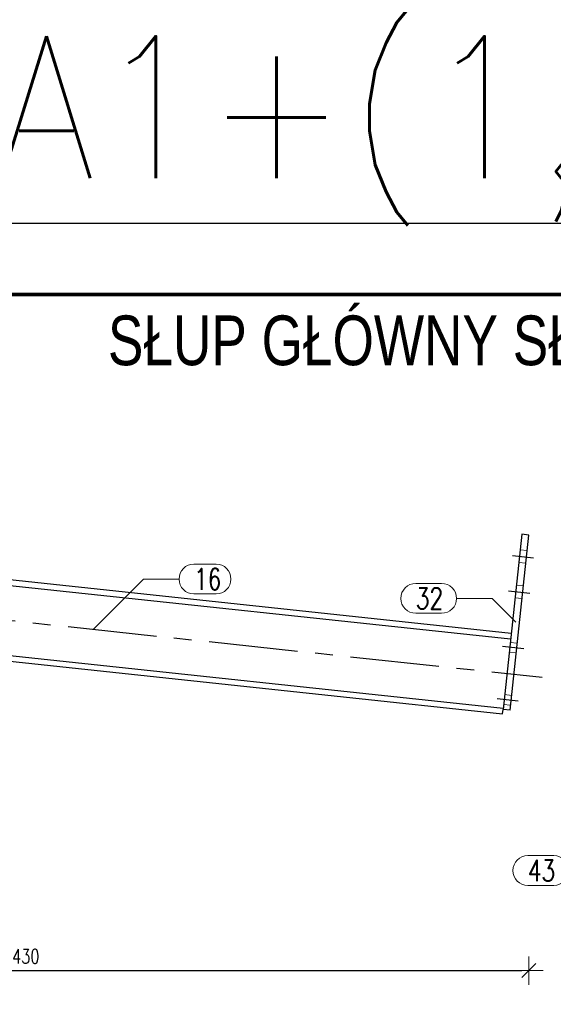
# Model space of a CAD drawing. Header units: millimetres. Extents: x 3515 to 4529, y 13642 to 14292.
# Tile 89 of 96: x 4384 to 4459, y 14154 to 14292. Entities that reach past the tile are written whole.
import ezdxf
from ezdxf.enums import TextEntityAlignment as Align

# ---------------------------------------------------------------- set-up
doc = ezdxf.new("R2010")
doc.units = ezdxf.units.MM
doc.header["$LTSCALE"] = 10
doc.linetypes.add('HIDDEN', pattern=[0.375, 0.25, -0.125])
doc.linetypes.add('MITTE', pattern=[2, 1.25, -0.25, 0.25, -0.25])
doc.layers.get('Defpoints').update_dxf_attribs({"color": 1})
doc.layers.add('_FORMATKA', color=8, linetype='Continuous', plot=False)
for name, color, linetype, lineweight in [('_RAMKA', 7, 'Continuous', 35), ('PS_DIM', 4, 'Continuous', 13), ('PS_Hidden', 2, 'HIDDEN', 9), ('PS_Pos', 1, 'Continuous', 15), ('PS_SOLID', 7, 'Continuous', 30), ('PS_TEXT', 3, 'Continuous', 18)]:
    doc.layers.add(name, color=color, linetype=linetype, lineweight=lineweight)
doc.layers.add('PS_MID', color=5, linetype='MITTE')
doc.layers.add('PS_SHAPE', color=3, linetype='Continuous')
doc.styles.add('ARIAL', font='arial.ttf')
doc.styles.add('gil', font='txt', dxfattribs={"width": 0.9})
doc.styles.add('simplex', font='simplex.shx', dxfattribs={"width": 0.75})
doc.dimstyles.new('1_10_PRZ', dxfattribs={"dimtxt": 2, "dimasz": 1, "dimexe": 2, "dimexo": 5, "dimgap": 1, "dimtad": 1, "dimdec": 0, "dimlfac": 10, "dimtxsty": 'simplex', "dimblk": 'dimznak', "dimcen": 2, "dimse1": 1, "dimse2": 1, "dimclrt": 3, "dimadec": 1, "dimazin": 0, "dimtfac": 1, "dimtdec": 0, "dimtix": 1, "dimtmove": 2, "dimatfit": 3, "dimldrblk": 'dim-grot', "dimfxl": 1, "dimarcsym": 0})

# ---------------------------------------------------------------- blocks, each defined once
blk = doc.blocks.new('Tytuł rysunku')
at = {"layer": 'PS_TEXT', "style": 'ARIAL', "flags": 4}
for tag, height, p in [('TYTUŁ1', 7, (-61.19, -9.34)), ('TYTUŁ2', 6, (-61.19, -19.72)), ('SKALA', 6, (-61.19, -28.72))]:
    blk.add_attdef(tag, text='', height=height, dxfattribs=at).set_placement(p, align=Align.MIDDLE_CENTER)
blk = doc.blocks.new('dimznak')
at = {"color": 0}
for points in [[(0, 2), (0, -2)], [(-2, 0), (2, 0)]]:
    blk.add_lwpolyline(points, dxfattribs=at)
at = {"color": 2}
blk.add_lwpolyline([(1, 1), (-1, -1)], dxfattribs=at)
blk = doc.blocks.new('*D217')
at = {"layer": 'Defpoints', "color": 0, "transparency": 16777216}
for p in [(4336.29, 14221.42), (4336.29, 14206.93), (4341.09, 14197.89), (4451.57, 14194.63), (4336.29, 14104.6)]:
    blk.add_point(p, dxfattribs=at)
at = {"layer": 'PS_DIM', "color": 0, "lineweight": -2, "transparency": 16777216}
blk.add_arc((4336.29, 14206.93), 10.24, 275.5991, 348.3089, dxfattribs=at)
for p, rotation in [((4346.47, 14205.85), 81.10842589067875), ((4336.29, 14196.7), 182.7995713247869)]:
    blk.add_blockref('dimznak', p, dxfattribs=dict(at, rotation=rotation))
at = {"layer": 'PS_DIM', "color": 3, "transparency": 16777216, "insert": (4341.67, 14200.95), "char_height": 2, "attachment_point": 5, "rotation": 41.954, "style": 'simplex'}
blk.add_mtext('83,9°', dxfattribs=at)
blk = doc.blocks.new('dim-grot')
blk.add_hatch(color=256).paths.add_polyline_path([(0, 0), (-2, 0.5), (-2, -0.5)])
blk.add_lwpolyline([(0, 0), (-2, 0.5), (-2, -0.5), (0, 0)])
blk = doc.blocks.new('*D236')
at = {"layer": 'Defpoints', "color": 0, "transparency": 16777216}
for p in [(4455.26, 14219.78), (4312.29, 14197), (4455.26, 14158.47)]:
    blk.add_point(p, dxfattribs=at)
at = {"layer": 'PS_DIM', "color": 0, "lineweight": -2, "transparency": 16777216}
blk.add_line((4313.29, 14158.47), (4454.26, 14158.47), dxfattribs=at)
at = {"layer": 'PS_DIM', "color": 0, "lineweight": -2, "transparency": 16777216, "rotation": 180}
blk.add_blockref('dimznak', (4312.29, 14158.47), dxfattribs=at)
at = {"layer": 'PS_DIM', "color": 0, "lineweight": -2, "transparency": 16777216}
blk.add_blockref('dimznak', (4455.26, 14158.47), dxfattribs=at)
at = {"layer": 'PS_DIM', "color": 3, "transparency": 16777216, "insert": (4383.77, 14160.47), "char_height": 2, "attachment_point": 5, "style": 'simplex'}
blk.add_mtext('1430', dxfattribs=at)
blk = doc.blocks.new('*X489')
at = {"layer": 'PS_Hidden', "color": 2, "linetype": 'HIDDEN'}
for p, q in [((4455.02, 14217.59), (4454.03, 14217.7)), ((4454.83, 14215.8), (4453.84, 14215.91)), ((4454.49, 14212.62), (4453.5, 14212.73)), ((4454.3, 14210.83), (4453.31, 14210.94)), ((4452.64, 14204.67), (4453.63, 14204.57)), ((4452.49, 14203.28), (4453.48, 14203.18)), ((4451.85, 14197.32), (4452.85, 14197.21)), ((4451.7, 14195.92), (4452.7, 14195.82))]:
    blk.add_line(p, q, dxfattribs=at)
at = {"layer": 'PS_MID', "color": 5, "linetype": 'MITTE'}
for p, q in [((4452.94, 14216.91), (4455.92, 14216.59)), ((4452.94, 14216.91), (4455.92, 14216.59)), ((4452.94, 14216.91), (4455.92, 14216.59)), ((4452.94, 14216.91), (4455.92, 14216.59)), ((4330.71, 14213.26), (4457.14, 14199.77)), ((4452.41, 14211.94), (4455.39, 14211.62)), ((4452.41, 14211.94), (4455.39, 14211.62)), ((4452.41, 14211.94), (4455.39, 14211.62)), ((4452.41, 14211.94), (4455.39, 14211.62)), ((4454.55, 14203.77), (4451.57, 14204.08)), ((4454.55, 14203.77), (4451.57, 14204.08)), ((4453.77, 14196.41), (4450.78, 14196.73)), ((4453.77, 14196.41), (4450.78, 14196.73))]:
    blk.add_line(p, q, dxfattribs=at)
at = {"layer": 'PS_SOLID', "color": 7, "linetype": 'Continuous'}
for p, q in [((4454.26, 14219.89), (4451.63, 14195.23)), ((4452.62, 14195.12), (4455.26, 14219.78)), ((4455.26, 14219.78), (4454.26, 14219.89)), ((4336.29, 14218.4), (4452.78, 14205.97)), ((4336.29, 14217.59), (4452.69, 14205.17)), ((4336.29, 14207.74), (4451.65, 14195.43)), ((4336.29, 14206.93), (4451.57, 14194.63)), ((4451.57, 14194.63), (4451.63, 14195.23)), ((4452.62, 14195.12), (4451.63, 14195.23))]:
    blk.add_line(p, q, dxfattribs=at)
blk = doc.blocks.new('*X499')
at = {"color": 1}
for p, q in [((4408.1, 14215.69), (4411.21, 14215.69)), ((4393.93, 14206.52), (4401, 14213.59)), ((4401, 14213.59), (4406, 14213.59)), ((4408.1, 14211.49), (4411.21, 14211.49))]:
    blk.add_line(p, q, dxfattribs=at)
for centre, start, end in [((4408.1, 14213.59), 90, 270), ((4411.21, 14213.59), 270, 90)]:
    blk.add_arc(centre, 2.1, start, end, dxfattribs=at)
at = {"color": 2, "style": 'simplex', "width": 0.75}
blk.add_text('16', height=3, dxfattribs=at).set_placement((4408.1, 14212.09))
blk = doc.blocks.new('*X500')
at = {"color": 1}
for p, q in [((4439.33, 14212.97), (4442.98, 14212.97)), ((4445.08, 14210.87), (4450.08, 14210.87)), ((4453.44, 14207.51), (4450.08, 14210.87)), ((4439.33, 14208.77), (4442.98, 14208.77))]:
    blk.add_line(p, q, dxfattribs=at)
for centre, start, end in [((4439.33, 14210.87), 90, 270), ((4442.98, 14210.87), 270, 90)]:
    blk.add_arc(centre, 2.1, start, end, dxfattribs=at)
at = {"color": 2, "style": 'simplex', "width": 0.75}
blk.add_text('32', height=3, dxfattribs=at).set_placement((4439.33, 14209.37))
blk = doc.blocks.new('*X511')
at = {"color": 1}
for p, q in [((4455.11, 14174.65), (4458.76, 14174.65)), ((4460.86, 14172.55), (4465.86, 14172.55)), ((4469.58, 14169.5), (4465.86, 14172.55)), ((4455.11, 14170.45), (4458.76, 14170.45))]:
    blk.add_line(p, q, dxfattribs=at)
for centre, start, end in [((4455.11, 14172.55), 90, 270), ((4458.76, 14172.55), 270, 90)]:
    blk.add_arc(centre, 2.1, start, end, dxfattribs=at)
at = {"color": 2, "style": 'simplex', "width": 0.75}
blk.add_text('43', height=3, dxfattribs=at).set_placement((4455.11, 14171.05))

msp = doc.modelspace()

# ---------------------------------------------------------------- linework, layer by layer
at = {"layer": '_FORMATKA', "lineweight": -3}
msp.add_lwpolyline([(3528.49, 13669.66), (4528.49, 13669.66), (4528.49, 14263.66), (3528.49, 14263.66)], close=True, dxfattribs=at)
at = {"layer": '_RAMKA', "lineweight": -3, "const_width": 0.5}
msp.add_lwpolyline([(3558.49, 13679.66), (4518.49, 13679.66), (4518.49, 14253.66), (3558.49, 14253.66)], close=True, dxfattribs=at)

# ---------------------------------------------------------------- block references
ref = msp.add_blockref('Tytuł rysunku', (4515.86, 14253.03))
ref.add_attrib('TYTUŁ1', 'SŁUP GŁÓWNY SŁ.13,..., SŁ.14.3', dxfattribs={"layer": 'PS_TEXT', "height": 7, "style": 'gil', "width": 0.8}).set_placement((4510.86, 14243.69), align=Align.RIGHT)
ref.add_attrib('TYTUŁ2', '1:10', dxfattribs={"layer": 'PS_TEXT', "height": 6, "style": 'gil', "width": 0.9}).set_placement((4510.86, 14233.31), align=Align.RIGHT)
at = {"layer": 'PS_Pos'}
for name in ['*X499', '*X500', '*X511']:
    msp.add_blockref(name, (0, 0), dxfattribs=at)
at = {"layer": 'PS_SHAPE', "color": 3}
msp.add_blockref('*X489', (0, 0), dxfattribs=at)

# ---------------------------------------------------------------- texts
at = {"layer": '_FORMATKA', "lineweight": -3, "style": 'simplex', "width": 0.9}
msp.add_text('A1+(1,00m)', height=20, dxfattribs=at).set_placement((4528.49, 14270.01), align=Align.RIGHT)

# ---------------------------------------------------------------- dimensions: what is measured, and where the dimension line sits
at = {"layer": 'PS_DIM'}
dim = msp.add_angular_dim_2l(base=(4341.09, 14197.89), line1=((4336.29, 14206.93), (4451.57, 14194.63)), line2=((4336.29, 14104.6), (4336.29, 14221.42)), dimstyle='1_10_PRZ', dxfattribs=at)
dim.commit()
dim.dimension.update_dxf_attribs({"geometry": '*D217', "text_midpoint": (4341.67, 14200.95)})
dim = msp.add_linear_dim(base=(4455.26, 14158.47), p1=(4312.29, 14197), p2=(4455.26, 14219.78), dimstyle='1_10_PRZ', dxfattribs=at)
dim.commit()
dim.dimension.update_dxf_attribs({"geometry": '*D236', "text_midpoint": (4383.77, 14160.47)})

doc.saveas('drawing.dxf')
